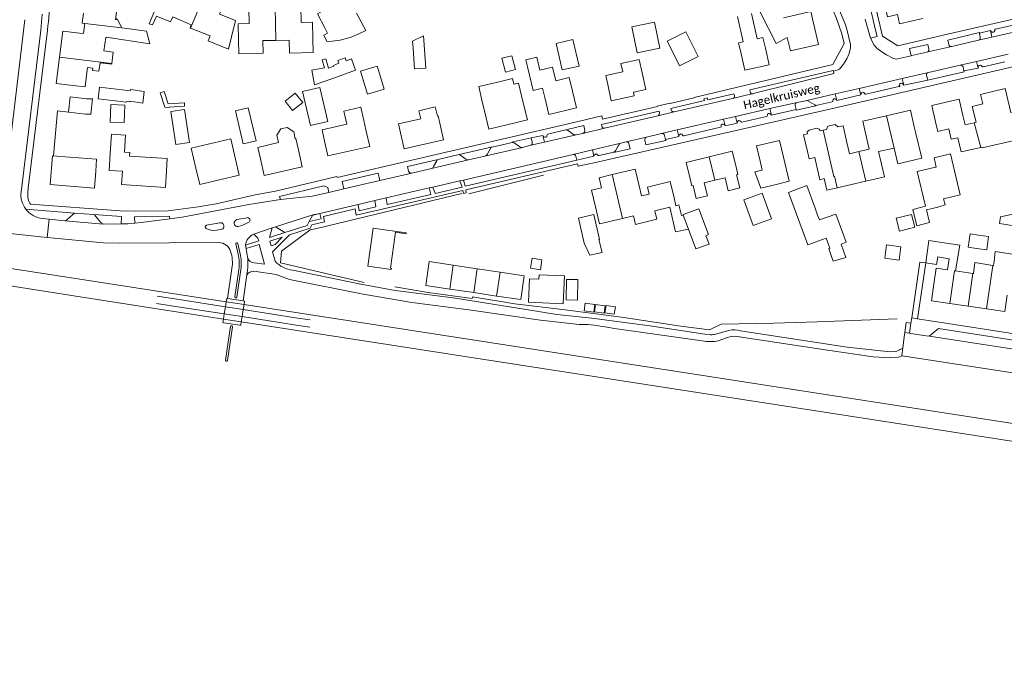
# Model space of a CAD drawing. Extents: x 177628 to 188968, y 384226 to 390673.
# Tile 163 of 256: x 184064 to 184355, y 384879 to 385073. Entities that reach past the tile are written whole.
import ezdxf

# ---------------------------------------------------------------- set-up
doc = ezdxf.new("R2010")
doc.units = 0
for name, color, linetype, lineweight in [('B01_D', 14, 'Continuous', 9), ('B01_F', 14, 'Continuous', 9), ('B01_T', 14, 'Continuous', 9), ('B02_D', 14, 'Continuous', 9), ('B02_F', 14, 'Continuous', 9), ('B02_T', 14, 'Continuous', 9), ('B07_D', 14, 'Continuous', 9), ('B11_S', 14, 'Continuous', 9), ('B14_F', 14, 'Continuous', 9), ('Q01_D', 253, 'Continuous', 9), ('Q01_F', 253, 'Continuous', 9), ('Q01_T', 253, 'Continuous', 9), ('T01_F', 253, 'Continuous', 9), ('T02_F', 253, 'RASTER', 9), ('T03_F', 253, 'Continuous', 9), ('T04_F', 253, 'HAAG', 9), ('T04_T', 253, 'HAAG', 9), ('T05_F', 253, 'Continuous', 9), ('T22_F', 253, 'Continuous', 9), ('T22_T', 253, 'Continuous', 9), ('V00_F', 8, 'Continuous', 9), ('V00_T', 8, 'Continuous', 9), ('V06_F', 8, 'Continuous', 9), ('Z06', 7, 'Continuous', 9)]:
    doc.layers.add(name, color=color, linetype=linetype, lineweight=lineweight)
doc.styles.add('Legend', font='calibri.ttf')
doc.linetypes.add('HAAG', pattern='A,4,-1,[5,TOPOCAD.SHX,S=0.35,R=0,X=-0.35,Y=-0.35],-1', length=6)
doc.linetypes.add('RASTER', pattern='A,4,-1,[4,TOPOCAD.SHX,S=0.5,R=0,X=-0.5,Y=0],-1', length=6)

msp = doc.modelspace()

# ---------------------------------------------------------------- linework, layer by layer
at = {"layer": 'B01_D', "linetype": 'Continuous'}
for points in [[(184284.772, 385064.866), (184284.065, 385068.024), (184282.334, 385067.638), (184280.665, 385075.113)], [(184276.558, 385074.196), (184278.235, 385066.687), (184276.853, 385066.379), (184277.572, 385063.195)], [(184154.601, 385070.628), (184155.308, 385069.301)], [(184140.019, 385067.149), (184136.182, 385067.066), (184136.263, 385063.341), (184129.023, 385063.184), (184128.917, 385067.115)], [(184150.939, 385067.575), (184151.037, 385063.526), (184144.005, 385063.373), (184143.921, 385067.234), (184140.019, 385067.149)], [(184248.329, 385057.564), (184247.469, 385061.483), (184242.033, 385060.289), (184242.567, 385057.858), (184237.552, 385056.756), (184238.141, 385054.066)], [(184213.167, 385048.685), (184211.76, 385054.539), (184210.371, 385054.203), (184209.965, 385055.881), (184205.624, 385054.831)], [(184227.75, 385052.136), (184226.771, 385056.172), (184222.771, 385055.205)], [(184218.843, 385052.985), (184219.506, 385050.218)], [(184201.134, 385048.612), (184201.787, 385045.886)], [(184188.464, 385042.669), (184187.96, 385044.825), (184187.766, 385044.78), (184187.144, 385047.48), (184182.296, 385046.363), (184182.848, 385043.967), (184176.237, 385042.444), (184176.839, 385039.837)], [(184166.644, 385040.68), (184166.005, 385043.486)], [(184335.113, 385043.083), (184335.777, 385040.245), (184339.074, 385041.034)], [(184343.875, 385042.214), (184343.229, 385044.944)], [(184161.022, 385042.36), (184153.659, 385040.696), (184154.313, 385037.832)], [(184329.212, 385039.98), (184328.827, 385041.629)], [(184116.334, 385029.381), (184114.931, 385035.255), (184126.633, 385038.035), (184128.046, 385032.082)], [(184140.781, 385036.925), (184134.658, 385035.515), (184135.426, 385032.134)], [(184146.663, 385034.757), (184145.891, 385038.101), (184145.744, 385038.074)], [(184340.742, 385038.156), (184341.696, 385038.384)], [(184297.231, 385034.302), (184297.732, 385032.114), (184299.361, 385032.49)], [(184091, 385033.718), (184090.665, 385028.729), (184094.607, 385028.465), (184094.333, 385024.504), (184107.312, 385023.635), (184107.642, 385028.561)], [(184283.312, 385031.047), (184283.861, 385028.785)], [(184287.933, 385024.547), (184291.849, 385025.506), (184290.132, 385032.581)], [(184269.86, 385025.819), (184272.835, 385026.539), (184273.769, 385022.679), (184277.232, 385023.517), (184276.285, 385027.432), (184276.651, 385027.521), (184276.203, 385029.39)], [(184262.56, 385026.18), (184263.046, 385024.169), (184263.404, 385024.256), (184264.341, 385020.386), (184267.657, 385021.189), (184266.72, 385025.059), (184269.86, 385025.819)], [(184248.152, 385021.238), (184247.46, 385024.14)], [(184258.314, 385018.266), (184257.762, 385020.596)], [(184234.549, 385017.934), (184235.739, 385012.909), (184242.527, 385014.501)], [(184252.12, 385016.796), (184256.506, 385017.837)], [(184242.527, 385014.501), (184245.777, 385015.264)], [(184336.381, 385007.479), (184333.142, 385007.946), (184332.192, 385001.359)], [(184332.192, 385001.359), (184335.43, 385000.892), (184335.76, 385003.175)], [(184334.597, 384995.135), (184335.282, 384999.858), (184338.648, 384999.371)], [(184341.059, 384999.021), (184346.168, 384998.281)], [(184346.168, 384998.281), (184346.315, 384998.26)]]:
    msp.add_lwpolyline(points, dxfattribs=at)
at = {"layer": 'B01_F', "linetype": 'Continuous'}
for points in [[(184213.906, 385061.436), (184216.123, 385052.324), (184218.843, 385052.985)], [(184201.134, 385048.612), (184200.066, 385053.525), (184205.624, 385054.831)], [(184343.875, 385042.214), (184346.569, 385042.822)], [(184346.569, 385042.822), (184347.104, 385042.943)], [(184143.284, 385041.377), (184145.312, 385040.116), (184145.744, 385038.074)], [(184331.022, 385032.339), (184329.212, 385039.98)], [(184312.424, 385034.274), (184309.659, 385033.634), (184308.892, 385036.966)], [(184315.086, 385036.709), (184315.475, 385034.98), (184312.424, 385034.274)], [(184299.361, 385032.49), (184300.869, 385025.974)], [(184283.463, 385023.452), (184281.673, 385028.258), (184283.861, 385028.785)], [(184250.416, 385021.733), (184248.152, 385021.238)]]:
    msp.add_lwpolyline(points, dxfattribs=at)
at = {"layer": 'B01_T', "linetype": 'Continuous'}
for points in [[(184159.613, 385083.422), (184153.63, 385080.228), (184155.489, 385076.745), (184152.257, 385075.019), (184154.601, 385070.628)], [(184126.883, 385068.173), (184128.083, 385073.027), (184123.361, 385074.934), (184124.84, 385078.495), (184119.091, 385080.877), (184119.471, 385081.795), (184119.412, 385081.82)], [(184324.455, 385072.01), (184323.813, 385074.797), (184320.909, 385074.128), (184319.273, 385081.222), (184324.145, 385082.345)], [(184083.066, 385075.166), (184082.709, 385072.263), (184083.493, 385072.129)], [(184128.917, 385067.115), (184128.794, 385072.079), (184132.098, 385072.161), (184131.982, 385076.814), (184139.797, 385077.008)], [(184139.797, 385077.008), (184147.397, 385077.196), (184147.513, 385072.479), (184150.816, 385072.561), (184150.939, 385067.575)], [(184283.232, 385075.525), (184287.963, 385066.257), (184291.248, 385067.968), (184292.161, 385064.049), (184300.45, 385065.9), (184299.034, 385072.244), (184298.966, 385072.229), (184298.203, 385075.645), (184290.152, 385073.765)], [(184083.493, 385072.129), (184083.089, 385069.148)], [(184324.455, 385072.01), (184331.317, 385073.592)], [(184081.859, 385069.278), (184076.999, 385069.914), (184075.98, 385062.147)], [(184081.859, 385069.278), (184083.089, 385069.148)], [(184277.572, 385063.195), (184278.658, 385058.336), (184285.872, 385059.949), (184284.772, 385064.866)], [(184075.98, 385062.147), (184074.97, 385054.446), (184079.889, 385053.81)], [(184087.972, 385060.489), (184087.669, 385058.002), (184085.793, 385058.231)], [(184084.171, 385058.428), (184083.558, 385053.394), (184079.889, 385053.81)], [(184238.141, 385054.066), (184239.193, 385049.272), (184245.984, 385050.762), (184245.748, 385051.836), (184249.409, 385052.64), (184248.329, 385057.564)], [(184227.75, 385052.136), (184228.935, 385047.235), (184220.708, 385045.246), (184219.506, 385050.218)], [(184359.271, 385041.923), (184358.285, 385046.022), (184357.41, 385045.812), (184355.697, 385052.929), (184348.43, 385051.18), (184349.104, 385048.401), (184345.973, 385047.647), (184347.104, 385042.943)], [(184213.167, 385048.685), (184214.382, 385043.673), (184202.994, 385040.911), (184201.787, 385045.886)], [(184343.229, 385044.944), (184342.078, 385049.804), (184333.975, 385047.884), (184335.113, 385043.083)], [(184320.641, 385044.872), (184327.699, 385046.505), (184328.827, 385041.629)], [(184188.464, 385042.669), (184189.605, 385037.765), (184177.951, 385035.054), (184176.839, 385039.837)], [(184315.086, 385036.709), (184313.575, 385043.238), (184320.641, 385044.872)], [(184166.644, 385040.68), (184167.744, 385035.817), (184155.399, 385033.026), (184154.313, 385037.832)], [(184301.915, 385040.609), (184300.918, 385040.388), (184300.788, 385040.945), (184300.027, 385041.174), (184297.724, 385040.646), (184297.147, 385040.127), (184297.203, 385039.476)], [(184306.25, 385041.565), (184305.409, 385042.308), (184303.269, 385041.837), (184302.861, 385040.819), (184301.915, 385040.609)], [(184308.892, 385036.966), (184307.751, 385041.911), (184306.25, 385041.565)], [(184107.642, 385028.561), (184107.867, 385032.193), (184096.691, 385032.922), (184096.764, 385034.05), (184095.237, 385034.148), (184095.558, 385039.139), (184091.382, 385039.407), (184091, 385033.718)], [(184290.132, 385032.581), (184288.911, 385037.595), (184282.12, 385035.942), (184283.312, 385031.047)], [(184297.203, 385039.476), (184296.096, 385039.221), (184297.231, 385034.302)], [(184146.663, 385034.757), (184147.801, 385029.807), (184136.555, 385027.222), (184135.426, 385032.134)], [(184268.19, 385032.71), (184275.002, 385034.357), (184276.203, 385029.39)], [(184078.98, 385032.634), (184073.949, 385033.05), (184073.243, 385024.53), (184086.327, 385023.448), (184086.741, 385028.453)], [(184078.98, 385032.634), (184086.949, 385032.043), (184086.741, 385028.453)], [(184116.334, 385029.381), (184117.484, 385024.549), (184129.177, 385027.333), (184128.046, 385032.082)], [(184262.56, 385026.18), (184261.38, 385031.063), (184268.19, 385032.71)], [(184247.46, 385024.14), (184246.284, 385029.086), (184239.442, 385027.46)], [(184239.442, 385027.46), (184235.567, 385026.539), (184236.277, 385023.555), (184233.377, 385022.866), (184234.549, 385017.934)], [(184257.762, 385020.596), (184256.616, 385025.402), (184249.922, 385023.805), (184250.416, 385021.733)], [(184192.451, 385000.675), (184185.284, 385001.744), (184184.309, 384994.705), (184191.403, 384993.647)], [(184199.558, 384999.615), (184192.451, 385000.675)], [(184206.321, 384998.606), (184199.558, 384999.615)], [(184205.273, 384991.578), (184212.405, 384990.514), (184213.454, 384997.542), (184206.321, 384998.606)], [(184191.403, 384993.647), (184198.509, 384992.587)], [(184339.32, 384989.368), (184333.877, 384990.156), (184334.597, 384995.135)], [(184198.509, 384992.587), (184205.273, 384991.578)], [(184356.321, 384991.8), (184355.628, 384987.009), (184350.207, 384987.793)], [(184344.763, 384988.581), (184339.32, 384989.368)], [(184350.207, 384987.793), (184344.763, 384988.581)]]:
    msp.add_lwpolyline(points, dxfattribs=at)
at = {"layer": 'B02_D', "linetype": 'Continuous'}
for points in [[(184229.66, 385059.563), (184224.693, 385058.414), (184222.887, 385066.224), (184227.853, 385067.373), (184229.66, 385059.563)], [(184170.604, 385057.365), (184169.963, 385059.524), (184165.057, 385058.067), (184167.072, 385051.279), (184170.718, 385052.361)], [(184114.444, 385036.954), (184110.37, 385036.336), (184108.885, 385046.125), (184112.959, 385046.743), (184114.444, 385036.954)], [(184134.119, 385037.487), (184130.318, 385036.597), (184128.037, 385046.34), (184131.837, 385047.23), (184134.119, 385037.487)], [(184299.466, 385017.525), (184296.998, 385024.252)], [(184231.207, 385007.254), (184229.484, 385014.592), (184234.013, 385015.656), (184235.735, 385008.317), (184235.557, 385008.275)]]:
    msp.add_lwpolyline(points, dxfattribs=at)
at = {"layer": 'B02_F', "linetype": 'Continuous'}
for points in [[(184245.278, 385071.124), (184246.893, 385063.425), (184253.573, 385064.825), (184251.958, 385072.524)], [(184262.669, 385066.919), (184261.277, 385069.68)], [(184255.732, 385066.92), (184257.186, 385064.033)], [(184147.863, 385052.001), (184150.186, 385042.013), (184155.331, 385043.209)], [(184335.062, 385029.654), (184335.319, 385029.716), (184334.668, 385032.405), (184339.498, 385033.576), (184342.431, 385021.478)], [(184329.709, 385028.362), (184335.062, 385029.654)], [(184296.998, 385024.252), (184291.656, 385022.183)], [(184286.614, 385014.448), (184283.816, 385022.015), (184278.375, 385020.004), (184281.173, 385012.437)], [(184265.135, 385017.347), (184260.419, 385015.7)], [(184215.351, 384999.81), (184215.817, 385002.777), (184218.699, 385002.324), (184218.233, 384999.357)], [(184215.031, 384996.65), (184217.805, 384996.524), (184217.867, 384997.875), (184225.351, 384997.533), (184224.975, 384989.305), (184214.717, 384989.773), (184215.031, 384996.65)]]:
    msp.add_lwpolyline(points, dxfattribs=at)
at = {"layer": 'B02_T', "linetype": 'Continuous'}
for points in [[(184257.186, 385064.033), (184259.411, 385059.617), (184264.944, 385062.406), (184262.669, 385066.919)], [(184095.834, 385049.118), (184095.8, 385048.856), (184087.407, 385049.86), (184087.823, 385053.336), (184096.246, 385052.316)], [(184078.603, 385045.896), (184079.106, 385050.448), (184084.054, 385049.901)], [(184083.687, 385045.334), (184085.278, 385045.316), (184085.731, 385049.86), (184084.054, 385049.901)], [(184083.687, 385045.334), (184078.603, 385045.896)], [(184178.528, 385010.302), (184168.758, 385011.671), (184167.176, 385000.404), (184174.108, 384999.431), (184174.15, 384999.728), (184173.853, 384999.77), (184175.351, 385010.444), (184178.486, 385010.005), (184178.528, 385010.302)]]:
    msp.add_lwpolyline(points, dxfattribs=at)
at = {"layer": 'B07_D', "linetype": 'Continuous'}
for points in [[(184114.787, 385070.778), (184119.412, 385081.82)], [(184139.797, 385077.008), (184140.019, 385067.149)], [(184083.493, 385072.129), (184083.5, 385072.183), (184094.431, 385070.882)], [(184075.98, 385062.147), (184091.455, 385060.3)], [(184320.641, 385044.872), (184322.853, 385035.321)], [(184346.569, 385042.822), (184348.463, 385035.514)], [(184301.915, 385040.609), (184305.07, 385026.946)], [(184312.424, 385034.274), (184314.513, 385025.575)], [(184268.19, 385032.71), (184269.86, 385025.819)], [(184239.442, 385027.46), (184242.527, 385014.501)], [(184305.07, 385026.946), (184305.228, 385026.983), (184306.009, 385023.608)], [(184262.032, 385011.359), (184260.497, 385015.452)], [(184192.451, 385000.675), (184191.403, 384993.647)], [(184199.558, 384999.615), (184198.509, 384992.587)], [(184341.059, 384999.021), (184340.725, 384999.07), (184339.32, 384989.368)], [(184352.063, 385000.613), (184350.207, 384987.793)], [(184206.321, 384998.606), (184205.273, 384991.578)], [(184346.168, 384998.281), (184344.763, 384988.581)]]:
    msp.add_lwpolyline(points, dxfattribs=at)
at = {"layer": 'B11_S', "linetype": 'Continuous'}
for points in [[(184094.431, 385070.882), (184092.998, 385073.516), (184092.57, 385073.201), (184093.011, 385077.059), (184088.666, 385077.699), (184089.103, 385081.603)], [(184105.475, 385079.669), (184105.656, 385079.647), (184102.482, 385072.038), (184103.492, 385071.705), (184104.65, 385074.349), (184108.854, 385072.587), (184109.475, 385074.085), (184114.979, 385071.741), (184114.651, 385070.833), (184114.787, 385070.778)], [(184163.835, 385075.221), (184166.637, 385070.057), (184164.486, 385069.072), (184162.218, 385068.094), (184158.967, 385067.225), (184156.593, 385066.914), (184155.069, 385066.859), (184154.157, 385068.689), (184155.308, 385069.301)], [(184089.654, 385067.954), (184089.791, 385067.937), (184089.804, 385068.087), (184102.695, 385066.169), (184101.721, 385069.873), (184094.431, 385070.882)], [(184114.787, 385070.778), (184120.506, 385068.478), (184119.959, 385067.054), (184126.024, 385064.569), (184126.883, 385068.173)], [(184089.654, 385067.954), (184089.124, 385064.089)], [(184089.124, 385064.089), (184091.906, 385063.707), (184091.455, 385060.3)], [(184091.455, 385060.3), (184091.428, 385060.094), (184087.972, 385060.489)], [(184222.771, 385055.205), (184221.801, 385059.216), (184218.102, 385058.319), (184217.151, 385062.225), (184213.906, 385061.436)], [(184085.793, 385058.231), (184085.89, 385058.934), (184084.256, 385059.124), (184084.171, 385058.428)], [(184166.005, 385043.486), (184165.12, 385047.395), (184160.134, 385046.258), (184161.022, 385042.36)], [(184143.284, 385041.377), (184141.494, 385040.992), (184140.31, 385039.093), (184140.781, 385036.925)], [(184340.742, 385038.156), (184339.777, 385037.925), (184339.074, 385041.034)], [(184348.463, 385035.514), (184348.827, 385035.596), (184348.873, 385035.393), (184359.21, 385037.73), (184358.311, 385041.706), (184359.271, 385041.923)], [(184341.696, 385038.384), (184342.643, 385034.197), (184348.463, 385035.514)], [(184314.513, 385025.575), (184319.963, 385026.836), (184318.246, 385034.256), (184322.853, 385035.321)], [(184328.616, 385031.78), (184323.925, 385030.694), (184322.853, 385035.321)], [(184328.616, 385031.78), (184331.022, 385032.339)], [(184300.869, 385025.974), (184302.168, 385026.275)], [(184302.168, 385026.275), (184302.949, 385022.9), (184306.009, 385023.608)], [(184306.009, 385023.608), (184314.513, 385025.575)], [(184283.463, 385023.452), (184287.933, 385024.547)], [(184245.777, 385015.264), (184246.376, 385012.756), (184252.674, 385014.287), (184252.12, 385016.796)], [(184262.032, 385011.359), (184258.153, 385010.539), (184256.506, 385017.837)], [(184258.314, 385018.266), (184259.213, 385018.499), (184259.971, 385015.373), (184260.497, 385015.452)], [(184358.745, 385003.855), (184359.294, 385007.44), (184358.892, 385007.477), (184360.094, 385015.003), (184358.656, 385015.191), (184358.354, 385012.365), (184353.986, 385013.037), (184354.306, 385014.977), (184364.437, 385017.189), (184364.106, 385014.326), (184363.675, 385014.379), (184361.86, 385003.396)], [(184336.381, 385007.479), (184342.296, 385006.654), (184341.059, 384999.021)], [(184338.648, 384999.371), (184339.176, 385002.591), (184335.76, 385003.175)], [(184358.417, 385003.903), (184352.771, 385004.713), (184352.416, 385001.755)], [(184346.315, 384998.26), (184346.707, 385001.531), (184352.063, 385000.613)], [(184352.063, 385000.613), (184352.269, 385000.578), (184352.416, 385001.755)]]:
    msp.add_lwpolyline(points, dxfattribs=at)
at = {"layer": 'B14_F', "linetype": 'Continuous'}
for points in [[(184245.278, 385071.124), (184251.958, 385072.524)], [(184261.277, 385069.68), (184255.732, 385066.92)], [(184180.556, 385064.889), (184180.414, 385066.923), (184183.701, 385068.502), (184184.362, 385058.954), (184180.982, 385058.72), (184180.556, 385064.889)], [(184155.665, 385058.95), (184155.579, 385058.918), (184154.809, 385061.724), (184153.678, 385061.421), (184154.375, 385059.021), (184150.615, 385058.321), (184151.387, 385053.985), (184156.536, 385055.831)], [(184163.542, 385058.342), (184162.356, 385061.676), (184160.809, 385061.112), (184160.479, 385062.018), (184158.343, 385061.193), (184158.606, 385060.375), (184157.024, 385059.771), (184157.122, 385059.496), (184155.665, 385058.95)], [(184209.804, 385062.618), (184206.866, 385061.856), (184207.931, 385057.746), (184210.869, 385058.508), (184209.804, 385062.618)], [(184156.536, 385055.831), (184163.542, 385058.342)], [(184170.604, 385057.365), (184172.032, 385052.751), (184170.718, 385052.361)], [(184095.834, 385049.118), (184096.773, 385048.966), (184096.815, 385049.136), (184100.608, 385048.622), (184101.05, 385052.011), (184096.95, 385052.604), (184096.922, 385052.244), (184096.246, 385052.316)], [(184112.976, 385047.716), (184112.938, 385048.727), (184108.094, 385048.395), (184106.973, 385052.002), (184105.79, 385051.649), (184107.138, 385047.429), (184108.459, 385047.277), (184108.42, 385047.421), (184112.976, 385047.716)], [(184147.961, 385048.798), (184145.74, 385051.587), (184142.694, 385049.163), (184144.915, 385046.374), (184147.961, 385048.798)], [(184155.331, 385043.209), (184153.008, 385053.197), (184147.863, 385052.001)], [(184090.982, 385042.971), (184091.139, 385048.164), (184095.315, 385048.038), (184095.158, 385042.845), (184090.982, 385042.971)], [(184335.74, 385017.891), (184332.426, 385017.087), (184333.356, 385013.276), (184329.563, 385012.353), (184328.39, 385017.173), (184332.188, 385018.102), (184329.709, 385028.362)], [(184291.656, 385022.183), (184297.373, 385006.723), (184302.73, 385008.658)], [(184342.431, 385021.478), (184337.505, 385020.284)], [(184337.505, 385020.284), (184337.938, 385018.494)], [(184265.135, 385017.347), (184267.974, 385009.73), (184267.213, 385009.405), (184268.109, 385006.926)], [(184300.228, 385015.465), (184299.466, 385017.525)], [(184335.74, 385017.891), (184337.938, 385018.494)], [(184260.497, 385015.452), (184260.419, 385015.7)], [(184286.614, 385014.448), (184281.173, 385012.437)], [(184307.194, 385006.934), (184308.631, 385007.457), (184305.575, 385015.8), (184300.743, 385014.072), (184300.228, 385015.465)], [(184328.961, 385011.956), (184328, 385015.706), (184323.481, 385014.548), (184324.442, 385010.798), (184328.961, 385011.956)], [(184264.202, 385005.541), (184262.032, 385011.359)], [(184231.207, 385007.254), (184232.858, 385003.662), (184236.475, 385004.449), (184235.557, 385008.275)], [(184302.73, 385008.658), (184302.767, 385008.671), (184303.793, 385005.696)], [(184345.336, 385009.965), (184344.779, 385006.023), (184347.239, 385005.676)], [(184347.81, 385009.616), (184345.336, 385009.965)], [(184347.239, 385005.676), (184350.234, 385005.253), (184350.791, 385009.195), (184347.81, 385009.616)], [(184264.202, 385005.541), (184268.109, 385006.926)], [(184307.194, 385006.934), (184308.533, 385002.999), (184304.801, 385001.851), (184303.516, 385005.58), (184303.793, 385005.696)], [(184320.594, 385006.681), (184320.107, 385002.74), (184324.383, 385002.213), (184324.869, 385006.154), (184320.594, 385006.681)], [(184218.233, 384999.357), (184215.351, 384999.81)], [(184229.321, 384996.421), (184229.22, 384990.376), (184225.859, 384990.432), (184225.959, 384996.477), (184229.321, 384996.421)], [(184234.336, 384989.107), (184234.011, 384986.814), (184231.189, 384987.214), (184231.514, 384989.507), (184234.336, 384989.107)], [(184237.068, 384986.507), (184237.364, 384988.71), (184234.561, 384989.087), (184234.265, 384986.884), (184237.068, 384986.507)], [(184237.66, 384988.805), (184237.331, 384986.632), (184240.088, 384986.215), (184240.417, 384988.388), (184237.66, 384988.805)]]:
    msp.add_lwpolyline(points, dxfattribs=at)
at = {"layer": 'Q01_D', "linetype": 'Continuous'}
for points in [[(184124.464, 384984.763), (184080.785, 384991.525)], [(184129.771, 384983.941), (184124.464, 384984.763)], [(184129.771, 384983.941), (184810.295, 384878.585)]]:
    msp.add_lwpolyline(points, dxfattribs=at)
at = {"layer": 'Q01_F', "linetype": 'Continuous'}
for points in [[(184111.348, 384990.51), (184104.911, 384991.523)], [(184125.044, 384988.387), (184111.348, 384990.51)], [(184111.026, 384988.435), (184104.717, 384989.42)], [(184124.712, 384986.314), (184111.026, 384988.435)], [(184130.354, 384987.564), (184125.044, 384988.387)], [(184145.753, 384985.177), (184130.354, 384987.564)], [(184130.02, 384985.491), (184124.712, 384986.314)], [(184145.431, 384983.102), (184130.02, 384985.491)], [(184145.753, 384985.177), (184150.124, 384984.512)], [(184145.431, 384983.102), (184150.008, 384982.402)]]:
    msp.add_lwpolyline(points, dxfattribs=at)
at = {"layer": 'Q01_T', "linetype": 'Continuous'}
for points in [[(184080.785, 384991.525), (184026.875, 385000.055), (183999.873, 385004.13), (183984.234, 385006.807), (183968.613, 385009.592)], [(183999.901, 385009.52), (184032.9, 385004.175), (184125.286, 384989.899)], [(184125.286, 384989.899), (184130.597, 384989.077)], [(184130.597, 384989.077), (184500, 384931.917), (184810.395, 384883.805)]]:
    msp.add_lwpolyline(points, dxfattribs=at)
at = {"layer": 'T01_F', "linetype": 'Continuous'}
for points in [[(184074.226, 385033.027), (184075.395, 385046.353), (184078.603, 385045.896)], [(184242.197, 384985.307), (184225.547, 384987.478)]]:
    msp.add_lwpolyline(points, dxfattribs=at)
at = {"layer": 'T02_F', "linetype": 'RASTER'}
msp.add_lwpolyline([(184259.747, 384982.66), (184242.197, 384985.307)], dxfattribs=at)
at = {"layer": 'T03_F', "linetype": 'Continuous'}
for points in [[(184166.089, 384995.617), (184141.328, 385001.392), (184141.66, 385004.836), (184150.164, 385011.181), (184152.14, 385011.53)], [(184185.03, 384992.639), (184175.223, 384994.298)], [(184271.695, 384983.275), (184287.279, 384983.57), (184300.117, 384983.917), (184323.754, 384984.849)]]:
    msp.add_lwpolyline(points, dxfattribs=at)
at = {"layer": 'T04_F', "linetype": 'HAAG'}
for points in [[(184197.095, 385021.761), (184219.153, 385027.265)], [(184332.192, 385001.359), (184329.732, 384984.876)], [(184210.651, 384989.318), (184198.146, 384991.296), (184198.071, 384990.878), (184185.03, 384992.639)], [(184268.207, 384981.552), (184259.747, 384982.66)]]:
    msp.add_lwpolyline(points, dxfattribs=at)
at = {"layer": 'T04_T', "linetype": 'HAAG'}
msp.add_lwpolyline([(184152.14, 385011.53), (184194.95, 385021.9)], dxfattribs=at)
at = {"layer": 'T05_F', "linetype": 'Continuous'}
for points in [[(184225.547, 384987.478), (184210.651, 384989.318)], [(184271.695, 384983.275), (184268.207, 384981.552)]]:
    msp.add_lwpolyline(points, dxfattribs=at)
at = {"layer": 'T22_F', "linetype": 'Continuous'}
for points in [[(184195.527, 385021.921), (184196.323, 385022.132)], [(184330.484, 385001.605), (184332.192, 385001.359)]]:
    msp.add_lwpolyline(points, dxfattribs=at)
at = {"layer": 'T22_T', "linetype": 'Continuous'}
msp.add_lwpolyline([(184329.732, 384984.876), (184328.052, 384985.136)], dxfattribs=at)
at = {"layer": 'V00_F', "linetype": 'Continuous'}
for points in [[(184308.823, 385070.435), (184309.947, 385065.927), (184309.983, 385064.968), (184309.537, 385063.288), (184308.841, 385061.725), (184307.871, 385060.092), (184306.683, 385058.673), (184306.313, 385058.406), (184304.904, 385058.002)], [(184315.847, 385067.808), (184316.98, 385065.69), (184317.832, 385064.728), (184319.199, 385063.788), (184320.626, 385062.87), (184322.477, 385061.857), (184323.423, 385061.548)], [(184080.454, 385016.121), (184079.808, 385015.615), (184078.082, 385014.042), (184077.929, 385013.94), (184077.596, 385013.808)], [(184086.107, 385015.681), (184086.351, 385015.574), (184088.106, 385013.428), (184088.345, 385013.218), (184089.021, 385012.8)], [(184094.22, 385012.887), (184094.342, 385015.055)], [(184098.185, 385014.942), (184098.261, 385013.1)], [(184141.848, 385008.982), (184139.767, 385006.787), (184138.557, 385006.418)], [(184139.016, 385004.647), (184139.743, 385005.41), (184143.979, 385009.659)], [(184140.04, 384997.921), (184133.501, 384998.907)], [(184133.573, 385001.368), (184136.646, 385001.001)], [(184330.484, 385001.605), (184328.052, 384985.136)], [(184175.247, 384993.178), (184165.072, 384995.045)], [(184175.247, 384993.178), (184192.417, 384991.05), (184214.062, 384987.602), (184223.141, 384986.111)], [(184130.361, 384990.139), (184125.687, 384990.85)], [(184165.805, 384992.16), (184180.188, 384989.704)], [(184180.188, 384989.704), (184197.08, 384987.549), (184218.216, 384984.406), (184229.7, 384983.154)], [(184268.543, 384980.125), (184266.826, 384980.287), (184250.597, 384982.74), (184233.466, 384985.015), (184223.141, 384986.111)], [(184328.052, 384985.136), (184327.823, 384983.582)], [(184124.632, 384983.674), (184129.304, 384982.955)], [(184236.755, 384982.527), (184240.165, 384981.991), (184266.731, 384978.221)], [(184326.007, 384980.786), (184326.398, 384983.791)], [(184327.823, 384983.582), (184326.398, 384983.791)], [(184336.015, 384981.937), (184333.2, 384979.684)], [(184437.356, 384966.203), (184413.251, 384969.988), (184336.015, 384981.937)], [(184273.967, 384981.379), (184269.978, 384980.317)], [(184270.84, 384978.328), (184273.541, 384979.309)], [(184276.461, 384979.629), (184303.137, 384975.533), (184316.632, 384973.575), (184321.916, 384973.352), (184324.165, 384973.529), (184325.242, 384973.871)], [(184308.921, 384976.428), (184289.615, 384979.409), (184277.446, 384981.314)], [(184325.855, 384979.565), (184325.435, 384976.182)], [(184308.921, 384976.428), (184321.717, 384975.094)], [(184324.601, 384975.775), (184323.652, 384975.31), (184323.157, 384975.226), (184321.717, 384975.094)], [(184325.435, 384976.182), (184324.601, 384975.775)], [(184325.371, 384975.671), (184325.254, 384974.725)], [(184325.435, 384976.182), (184325.371, 384975.671)], [(184325.254, 384974.725), (184325.188, 384974.194), (184325.242, 384973.871)], [(184325.242, 384973.871), (184325.91, 384973.76)]]:
    msp.add_lwpolyline(points, dxfattribs=at)
for centre, radius, start, end in [((184133.631, 385003.496), 2.129, 202.77806, 268.43753), ((184133.404, 384996.521), 2.388, 87.66073, 146.21545), ((184275.588, 384975.013), 6.57, 73.5729, 104.28638), ((184268.478, 384990.074), 11.981, 261.6147, 281.36863)]:
    msp.add_arc(centre, radius, start, end, dxfattribs=at)
at = {"layer": 'V00_F', "linetype": 'Continuous', "extrusion": (0, 0, -1)}
for centre, radius, start, end in [((-184230.949, 384957.199), 25.985, 87.24565, 102.91177), ((-184268.394, 384986.697), 6.574, 256.05702, 268.70139), ((-184275.598, 384974.017), 5.678, 68.75436, 98.73758)]:
    msp.add_arc(centre, radius, start, end, dxfattribs=at)
at = {"layer": 'V00_T', "linetype": 'Continuous'}
for points in [[(184524.023, 385128.897), (184528.422, 385112.49), (184523.75, 385111.34), (184338.675, 385068.996), (184323.98, 385065.552), (184319.405, 385068.345), (184317.11, 385078.09), (184316.587, 385080.159), (184315.987, 385082.207)], [(184234.526, 385031.06), (184306.45, 385047.43), (184438.049, 385077.818), (184459.067, 385082.765)], [(184303.999, 385077.995), (184305.804, 385073.59), (184307.367, 385069.093)], [(184305.101, 385079.884), (184306.849, 385075.829), (184308.438, 385071.709)], [(184315.847, 385067.808), (184317.798, 385068.266), (184317.393, 385070.213), (184315.489, 385078.274)], [(184070.875, 385074.9), (184070.45, 385070.14), (184064.632, 385022.324)], [(184065.75, 385073.26), (184059.686, 385022.808)], [(184315.847, 385067.808), (184314.267, 385073.448)], [(184352.84, 385070.436), (184361.644, 385072.441)], [(184066.77, 385023.499), (184072.42, 385070.19)], [(184307.367, 385069.093), (184308.13, 385066.211)], [(184308.438, 385071.709), (184308.823, 385070.435)], [(184338.994, 385065.95), (184338.717, 385067.259), (184348.063, 385069.459), (184348.096, 385069.286)], [(184348.096, 385069.286), (184351.411, 385070.049)], [(184348.346, 385068.047), (184348.096, 385069.286)], [(184351.411, 385070.049), (184351.783, 385068.086)], [(184364.744, 385071.078), (184351.783, 385068.086)], [(184352.252, 385069.546), (184352.528, 385069.741), (184352.601, 385070.071)], [(184308.13, 385066.211), (184304.774, 385059.983), (184263.718, 385050.29), (184263.74, 385050.164), (184256.633, 385048.507), (184256.591, 385048.599), (184252.752, 385047.722), (184252.822, 385047.605), (184236.633, 385043.882), (184236.42, 385044.808), (184229.381, 385043.207)], [(184333.105, 385064.589), (184332.808, 385065.935), (184327.441, 385064.71), (184327.93, 385062.605)], [(184339.906, 385065.386), (184347.86, 385067.212)], [(184351.783, 385068.086), (184347.86, 385067.212)], [(184332.572, 385063.694), (184328.048, 385062.65)], [(184332.786, 385063.743), (184332.572, 385063.694)], [(184339.906, 385065.386), (184332.786, 385063.743)], [(184333.105, 385064.589), (184333.091, 385064.111), (184332.786, 385063.743)], [(184356.597, 385063.061), (184347.272, 385060.928)], [(184327.93, 385062.605), (184323.423, 385061.548)], [(184328.048, 385062.65), (184327.93, 385062.605)], [(184347.272, 385060.928), (184342.376, 385059.811)], [(184347.692, 385058.961), (184347.272, 385060.928)], [(184355.624, 385060.781), (184349.195, 385059.287)], [(184304.904, 385058.002), (184304.837, 385058.262), (184280.133, 385052.511), (184280.263, 385051.924)], [(184281.144, 385051.398), (184305.067, 385057.371), (184304.904, 385058.002)], [(184333.044, 385057.677), (184325.202, 385055.881)], [(184343.506, 385058.102), (184343.566, 385057.869), (184332.788, 385055.403)], [(184333.044, 385057.677), (184342.376, 385059.811)], [(184343.257, 385059.288), (184343.506, 385058.102)], [(184347.692, 385058.961), (184343.506, 385058.102)], [(184348.822, 385059.496), (184348.627, 385059.772), (184348.293, 385059.828)], [(184349.195, 385059.287), (184348.968, 385059.319), (184348.822, 385059.496)], [(184325.202, 385055.881), (184312.512, 385052.97)], [(184324.395, 385053.889), (184324.436, 385054.096), (184324.542, 385054.278), (184324.659, 385054.392), (184324.803, 385054.467), (184325.07, 385054.491), (184325.317, 385054.385), (184325.744, 385053.906)], [(184325.202, 385055.881), (184325.744, 385053.906)], [(184332.788, 385055.403), (184325.744, 385053.906)], [(184332.788, 385055.403), (184332.452, 385056.788)], [(184275.646, 385050.854), (184275.496, 385051.394), (184267.748, 385049.592), (184267.589, 385050.153), (184266.605, 385049.907), (184266.753, 385049.334), (184256.852, 385047.046), (184256.93, 385046.558)], [(184281.144, 385051.398), (184275.059, 385049.986)], [(184305.419, 385051.338), (184296.618, 385049.326)], [(184312.512, 385052.97), (184305.419, 385051.338)], [(184305.419, 385051.338), (184305.901, 385049.394)], [(184313.001, 385051.039), (184312.512, 385052.97)], [(184314.127, 385051.475), (184313.928, 385051.749), (184313.595, 385051.806)], [(184314.498, 385051.252), (184314.26, 385051.276), (184314.127, 385051.475)], [(184324.276, 385053.53), (184314.498, 385051.252)], [(184275.059, 385049.986), (184257.836, 385045.99)], [(184294.172, 385048.789), (184286.114, 385046.983)], [(184296.618, 385049.326), (184294.172, 385048.789)], [(184300.062, 385047.952), (184299.726, 385047.938), (184299.41, 385048.052), (184297.369, 385049.234), (184297, 385049.333), (184296.618, 385049.326)], [(184304.49, 385048.976), (184300.062, 385047.952)], [(184304.735, 385049.318), (184304.692, 385049.09), (184304.49, 385048.976)], [(184305.073, 385049.863), (184304.788, 385049.662), (184304.735, 385049.318)], [(184313.001, 385051.039), (184305.901, 385049.394)], [(184253.506, 385045.764), (184253.408, 385046.22), (184236.256, 385042.268), (184236.372, 385041.71)], [(184257.836, 385045.99), (184252.951, 385044.832)], [(184286.114, 385046.983), (184275.955, 385044.658)], [(184286.549, 385045.052), (184286.114, 385046.983)], [(184293.843, 385046.707), (184286.549, 385045.052)], [(184293.581, 385047.909), (184293.843, 385046.707)], [(184300.062, 385047.952), (184299.664, 385047.778), (184293.892, 385046.49), (184293.843, 385046.707)], [(184067.18, 385019.02), (184067.372, 385018.729), (184093.973, 385016.789), (184098.471, 385016.631), (184108.181, 385016.783), (184117.047, 385017.944), (184122.344, 385018.864), (184133.833, 385021.465), (184139.834, 385022.531), (184157.981, 385026.905), (184158.074, 385026.621), (184229.381, 385043.207)], [(184252.951, 385044.832), (184237.232, 385041.186)], [(184272.437, 385043.895), (184258.675, 385040.674)], [(184275.955, 385044.658), (184272.437, 385043.895)], [(184272.437, 385043.895), (184272.889, 385041.905)], [(184276.398, 385042.724), (184272.889, 385041.905)], [(184276.398, 385042.724), (184275.955, 385044.658)], [(184276.928, 385043.453), (184276.538, 385043.179), (184276.398, 385042.724)], [(184277.487, 385043.142), (184277.269, 385043.408), (184276.928, 385043.453)], [(184277.84, 385042.931), (184277.609, 385042.945), (184277.487, 385043.142)], [(184285.133, 385044.607), (184277.84, 385042.931)], [(184285.362, 385044.954), (184285.33, 385044.726), (184285.133, 385044.607)], [(184285.704, 385045.488), (184285.422, 385045.292), (184285.362, 385044.954)], [(184225.73, 385040.708), (184220.379, 385039.408)], [(184231.366, 385040.543), (184231.065, 385041.954), (184225.73, 385040.708)], [(184228.817, 385039.212), (184228.422, 385039.203), (184228.047, 385039.328), (184226.444, 385040.512), (184226.095, 385040.639), (184225.73, 385040.708)], [(184237.232, 385041.186), (184230.801, 385039.648)], [(184258.675, 385040.674), (184254.03, 385039.613)], [(184259.169, 385038.689), (184258.675, 385040.674)], [(184271.458, 385041.466), (184260.652, 385038.938)], [(184271.685, 385041.829), (184271.662, 385041.591), (184271.458, 385041.466)], [(184209.837, 385036.985), (184203.93, 385035.61), (184203.79, 385035.6), (184203.659, 385035.548)], [(184215.47, 385038.353), (184210.155, 385037.137), (184209.837, 385036.985)], [(184209.837, 385036.985), (184210.182, 385037.01), (184210.495, 385036.861)], [(184210.495, 385036.861), (184212.128, 385035.728)], [(184219.472, 385037.027), (184215.354, 385036.129)], [(184218.954, 385039.066), (184215.47, 385038.353)], [(184215.796, 385037.018), (184215.47, 385038.353)], [(184218.954, 385039.066), (184219.472, 385037.027)], [(184228.817, 385039.212), (184219.472, 385037.027)], [(184220.176, 385038.985), (184220.089, 385038.686), (184219.819, 385038.531)], [(184220.379, 385039.408), (184220.194, 385039.236), (184220.176, 385038.985)], [(184230.801, 385039.648), (184228.817, 385039.212)], [(184243.6, 385037.12), (184242.01, 385036.739)], [(184249.66, 385038.546), (184243.6, 385037.12)], [(184255.246, 385037.831), (184255.296, 385037.592), (184249.429, 385036.265), (184249.094, 385037.645)], [(184254.03, 385039.613), (184249.66, 385038.546)], [(184254.974, 385039.048), (184255.246, 385037.831)], [(184259.169, 385038.689), (184255.246, 385037.831)], [(184259.735, 385039.493), (184259.323, 385039.182), (184259.169, 385038.689)], [(184260.287, 385039.137), (184260.084, 385039.428), (184259.735, 385039.493)], [(184260.652, 385038.938), (184260.427, 385038.959), (184260.287, 385039.137)], [(184203.659, 385035.548), (184194.179, 385033.372)], [(184203.659, 385035.548), (184203.514, 385035.409), (184203.445, 385035.22), (184202.453, 385033.438), (184202.195, 385033.139), (184201.841, 385032.963)], [(184212.898, 385035.513), (184201.841, 385032.963)], [(184212.128, 385035.728), (184212.485, 385035.521), (184212.898, 385035.513)], [(184212.898, 385035.513), (184215.354, 385036.129)], [(184233.626, 385034.768), (184227.919, 385033.455)], [(184242.01, 385036.739), (184233.626, 385034.768)], [(184234.034, 385032.882), (184233.626, 385034.768)], [(184239.946, 385034.113), (184235.567, 385033.074)], [(184244.426, 385036.59), (184244.777, 385035.134), (184240.306, 385034.092), (184239.946, 385034.113)], [(184241.444, 385036.28), (184240.466, 385034.496), (184240.239, 385034.26), (184239.946, 385034.113)], [(184241.444, 385036.28), (184241.677, 385036.571), (184242.01, 385036.739)], [(184188.011, 385031.946), (184178.932, 385029.875), (184179.239, 385028.481)], [(184196.967, 385031.822), (184186.051, 385029.303)], [(184186.649, 385029.824), (184187.592, 385031.524)], [(184187.592, 385031.524), (184187.745, 385031.791), (184188.011, 385031.946)], [(184194.179, 385033.372), (184188.011, 385031.946)], [(184196.967, 385031.822), (184196.569, 385031.849), (184196.201, 385032.005), (184194.437, 385033.311), (184194.179, 385033.372)], [(184195.501, 385025.874), (184227.919, 385033.455)], [(184229.051, 385031.706), (184196.017, 385024.044), (184195.501, 385025.874)], [(184234.526, 385031.06), (184229.387, 385029.931), (184229.205, 385030.682), (184196.135, 385022.981), (184196.323, 385022.132)], [(184201.841, 385032.963), (184196.967, 385031.822)], [(184228.752, 385032.893), (184229.051, 385031.706)], [(184234.034, 385032.882), (184229.051, 385031.706)], [(184234.694, 385033.646), (184234.267, 385033.348), (184234.034, 385032.882)], [(184235.171, 385033.278), (184234.973, 385033.514), (184234.694, 385033.646)], [(184235.567, 385033.074), (184235.327, 385033.094), (184235.171, 385033.278)], [(184186.051, 385029.303), (184180.186, 385027.911)], [(184186.051, 385029.303), (184186.41, 385029.495), (184186.649, 385029.824)], [(184170.758, 385025.739), (184170.253, 385027.885), (184159.627, 385025.411), (184160.063, 385023.229)], [(184170.758, 385025.739), (184160.063, 385023.229)], [(184180.186, 385027.911), (184170.758, 385025.739)], [(184194.45, 385025.654), (184186.396, 385023.806)], [(184194.45, 385025.654), (184195.057, 385023.779), (184187.079, 385021.925), (184186.42, 385023.741)], [(184194.62, 385025.689), (184194.45, 385025.654)], [(184194.62, 385025.689), (184195.501, 385025.874)], [(184066.63, 385020.78), (184066.62, 385022.144), (184066.77, 385023.499)], [(184155.616, 385022.198), (184155.31, 385023.638), (184154.177, 385024.164), (184141.11, 385021.045), (184141.384, 385020.078)], [(184195.527, 385021.921), (184195.288, 385022.763), (184163.777, 385015.471), (184163.488, 385017.314), (184154.103, 385015.084), (184154.384, 385013.541)], [(184160.063, 385023.229), (184155.616, 385022.198)], [(184185.354, 385023.573), (184185.846, 385021.596), (184172.915, 385018.643), (184172.597, 385020.585)], [(184185.354, 385023.573), (184172.597, 385020.585)], [(184186.396, 385023.806), (184185.354, 385023.573)], [(184185.583, 385023.546), (184186.42, 385023.741)], [(184186.42, 385023.741), (184186.396, 385023.806)], [(184186.42, 385023.741), (184186.494, 385023.758)], [(184067.18, 385019.02), (184066.791, 385019.864), (184066.63, 385020.78)], [(184141.384, 385020.078), (184132.025, 385018.609), (184112.319, 385014.918), (184108.636, 385014.426)], [(184155.616, 385022.198), (184150.751, 385021.069), (184141.384, 385020.078)], [(184169.233, 385019.807), (184164.317, 385018.663)], [(184169.233, 385019.807), (184169.59, 385017.898), (184164.662, 385016.745), (184164.317, 385018.663)], [(184172.597, 385020.585), (184169.233, 385019.807)], [(184080.454, 385016.121), (184066.017, 385017.244)], [(184164.317, 385018.663), (184152.969, 385016.022)], [(184029.494, 385014.101), (184060.4, 385010.19), (184072.346, 385008.869)], [(184072.948, 385014.313), (184070.91, 385014.534)], [(184072.346, 385008.869), (184072.948, 385014.313)], [(184077.596, 385013.808), (184072.948, 385014.313)], [(184077.596, 385013.808), (184089.021, 385012.8)], [(184086.107, 385015.681), (184080.454, 385016.121)], [(184094.342, 385015.055), (184086.107, 385015.681)], [(184108.636, 385014.426), (184108.529, 385015.138), (184098.185, 385014.942)], [(184108.636, 385014.426), (184100.133, 385013.292), (184098.261, 385013.1)], [(184131.45, 385014.735), (184128.49, 385014.168)], [(184150.954, 385015.553), (184139.841, 385012.077)], [(184143.979, 385009.659), (184150.093, 385011.6), (184150.653, 385012.65), (184154.384, 385013.541)], [(184149.859, 385013.569), (184149.246, 385012.458)], [(184152.986, 385015.947), (184153.348, 385014.363), (184149.859, 385013.569)], [(184150.954, 385015.553), (184149.859, 385013.569)], [(184152.969, 385016.022), (184150.954, 385015.553)], [(184150.986, 385015.438), (184152.986, 385015.947)], [(184152.969, 385016.022), (184152.986, 385015.947)], [(184089.021, 385012.8), (184094.22, 385012.887)], [(184094.22, 385012.887), (184096.242, 385012.96), (184098.261, 385013.1)], [(184123.459, 385013.225), (184119.509, 385012.494)], [(184122.398, 385011.005), (184123.8, 385011.245)], [(184128.805, 385012.149), (184130.266, 385012.536), (184131.63, 385013.186)], [(184131.63, 385013.186), (184132.071, 385013.438)], [(184133.482, 385009.863), (184138.935, 385011.761)], [(184142.656, 385010.353), (184138.137, 385008.91), (184138.935, 385011.761)], [(184138.935, 385011.761), (184139.841, 385012.077)], [(184139.841, 385012.077), (184142.656, 385010.353)], [(184149.246, 385012.458), (184142.656, 385010.353)], [(184072.346, 385008.869), (184088.976, 385007.306), (184093.703, 385007.182), (184123.121, 385007.355)], [(184131.039, 385006.638), (184134.945, 385007.901), (184134.633, 385008.663), (184133.482, 385009.863)], [(184138.557, 385006.418), (184138.193, 385007.822), (184141.848, 385008.982)], [(184128.132, 385006.979), (184128.86, 385003.912)], [(184129.444, 385004.086), (184128.734, 385007.125)], [(184131.171, 385005.584), (184131.039, 385006.638)], [(184131.171, 385005.584), (184135.079, 385006.824), (184136.646, 385001.001)], [(184131.31, 385004.754), (184131.171, 385005.584)], [(184139.741, 385001.848), (184139.016, 385004.647)], [(184126.996, 384999.756), (184125.687, 384990.85)], [(184129.051, 384999.448), (184127.85, 384991.358)], [(184128.437, 384991.272), (184129.638, 384999.453)], [(184131.419, 384997.849), (184131.602, 384999.178)], [(184165.072, 384995.045), (184144.992, 384999.195)], [(184130.361, 384990.139), (184131.419, 384997.849)], [(184165.805, 384992.16), (184143.996, 384996.431), (184140.04, 384997.921)], [(184125.687, 384990.85), (184125.442, 384990.871), (184125.286, 384989.899)], [(184125.044, 384988.387), (184124.712, 384986.314)], [(184125.286, 384989.899), (184125.044, 384988.387)], [(184130.02, 384985.491), (184130.354, 384987.564)], [(184130.354, 384987.564), (184130.597, 384989.077)], [(184130.597, 384989.077), (184130.753, 384990.047), (184130.361, 384990.139)], [(184124.464, 384984.763), (184124.3, 384983.74), (184124.632, 384983.674)], [(184124.712, 384986.314), (184124.464, 384984.763)], [(184129.771, 384983.941), (184130.02, 384985.491)], [(184438.271, 384968.127), (184329.732, 384984.876)], [(184126.543, 384982.546), (184125.069, 384972.65)], [(184125.65, 384972.547), (184127.175, 384982.45)], [(184129.304, 384982.955), (184129.607, 384982.923), (184129.771, 384983.941)], [(184327.823, 384983.582), (184327.393, 384980.574)], [(184326.007, 384980.786), (184325.855, 384979.565)], [(184327.393, 384980.574), (184326.007, 384980.786)], [(184327.393, 384980.574), (184327.804, 384980.511)], [(184332.293, 384979.823), (184327.804, 384980.511)], [(184333.2, 384979.684), (184332.293, 384979.823)], [(184439.061, 384963.458), (184333.2, 384979.684)], [(184742.67, 384909.33), (184500, 384946.979), (184325.91, 384973.76)]]:
    msp.add_lwpolyline(points, dxfattribs=at)
for centre, radius, start, end in [((184020.121, 385077.635), 52.826, 351.89797, 13.53101), ((184352.089, 385070.227), 0.701, 194.74808, 283.48484), ((184352.807, 385070.197), 0.241, 82.15236, 211.41452), ((184339.738, 385066.134), 0.767, 193.88844, 282.64452), ((184347.637, 385067.901), 0.724, 287.92712, 11.67099), ((184333.253, 385056.896), 0.808, 104.97016, 187.70922), ((184342.518, 385059.046), 0.778, 18.09622, 100.51335), ((184348.462, 385059.069), 0.778, 102.55878, 187.98221), ((184280.996, 385052.151), 0.768, 197.22166, 281.09981), ((184313.77, 385051.057), 0.77, 103.16972, 181.3186), ((184324.355, 385053.703), 0.19, 245.58774, 77.73399), ((184274.878, 385050.741), 0.776, 283.48829, 8.3733), ((184294.319, 385048.052), 0.752, 101.27181, 190.95829), ((184305.205, 385049.131), 0.744, 20.72771, 100.21567), ((184252.689, 385045.619), 0.83, 288.4143, 10.03864), ((184257.679, 385046.747), 0.773, 194.14789, 281.68232), ((184285.876, 385044.784), 0.725, 21.70166, 103.71301), ((184230.6, 385040.401), 0.779, 284.93738, 10.53542), ((184237.086, 385041.915), 0.743, 196.00227, 281.28963), ((184272.102, 385041.93), 0.429, 98.06332, 193.60664), ((184272.186, 385041.603), 0.765, 23.21832, 100.81943), ((184215.154, 385036.783), 0.684, 287.01134, 20.11665), ((184219.659, 385039.24), 0.726, 193.82925, 282.6974), ((184243.715, 385036.391), 0.738, 15.65694, 98.97083), ((184249.81, 385037.824), 0.738, 101.70752, 194.01915), ((184254.173, 385038.78), 0.845, 18.46711, 99.73042), ((184228.048, 385032.748), 0.718, 11.60789, 100.37941), ((184180.002, 385028.677), 0.788, 194.42155, 283.49092), ((184071.559, 385021.484), 6.977, 173.08233, 217.41837), ((184071.564, 385021.488), 6.984, 217.41537, 264.62466), ((184128.667, 385013.161), 1.022, 99.95657, 277.77877), ((184131.604, 385014.012), 0.74, 309.16209, 102.00785), ((184119.627, 385011.988), 0.519, 103.08912, 241.76836), ((184121.82, 385016.607), 5.632, 244.33335, 275.88696), ((184123.633, 385012.236), 1.005, 279.57054, 99.97296), ((184134.859, 385006.282), 3.836, 111.03109, 174.67964), ((184123.158, 385003.746), 3.609, 16.84837, 90.58137), ((184116.204, 385001.466), 10.927, 350.99788, 17.72296), ((184128.434, 385007.049), 0.31, 14.21833, 193.04656), ((184116.772, 385001.182), 14.97, 5.71042, 13.80278), ((184117.34, 385001.183), 11.839, 351.57318, 13.32683), ((184117.343, 385001.259), 12.427, 351.64476, 13.15079), ((184116.868, 385001.204), 14.872, 352.1707, 5.66498), ((184128.143, 384991.314), 0.297, 171.55552, 351.77454), ((184126.859, 384982.499), 0.32, 351.18591, 171.53983), ((184125.355, 384972.575), 0.296, 165.23571, 354.65833)]:
    msp.add_arc(centre, radius, start, end, dxfattribs=at)
at = {"layer": 'V00_T', "linetype": 'Continuous', "extrusion": (0, 0, -1)}
msp.add_arc((-184146.143, 385007.997), 8.877, 277.45215, 316.15704, dxfattribs=at)
at = {"layer": 'V06_F', "linetype": 'Continuous'}
msp.add_lwpolyline([(184324.48, 384975.791), (184324.601, 384975.775)], dxfattribs=at)

# ---------------------------------------------------------------- texts
at = {"layer": 'Z06', "linetype": 'Continuous', "style": 'Legend'}
msp.add_text('Hagelkruisweg', height=2.5, rotation=13.11914, dxfattribs=at).set_placement((184278.589, 385046.765))

doc.saveas('drawing.dxf')
